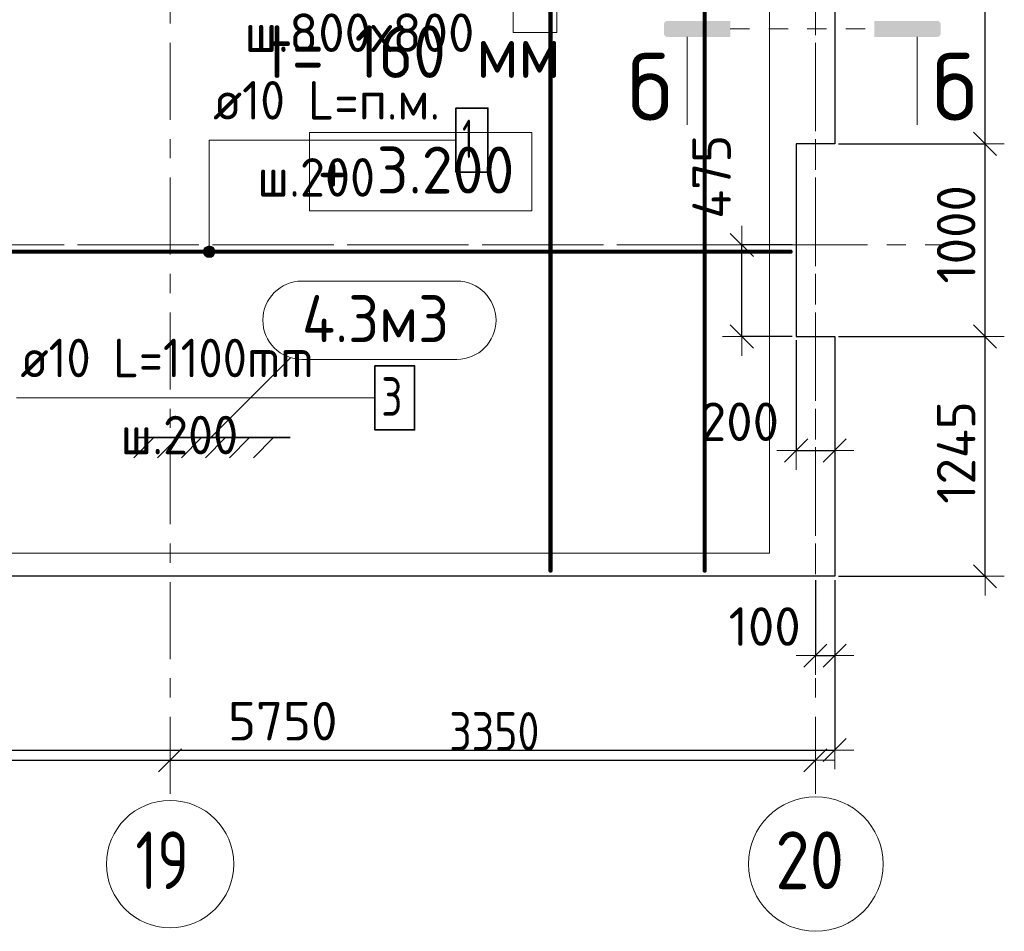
# Model space of a CAD drawing. Header units: metres. Extents: x -38 to 78, y -15 to 19.
# Tile 5 of 10: x 47.37 to 52.48, y 9.24 to 13.97. Entities that reach past the tile are written whole.
import ezdxf

# ---------------------------------------------------------------- set-up
doc = ezdxf.new("R2010")
doc.units = ezdxf.units.M
doc.header["$PDMODE"] = 65
for name, pattern in [('______11', [0.5, 0.4, -0.05, 0, -0.05]), ('______5', [1.1, 0.8, -0.1, 0.1, -0.1]), ('______9', [0.1, 0, -0.1])]:
    doc.linetypes.add(name, pattern=pattern)
for name, color, linetype, lineweight in [('XR$2$Перекрытие (1)', 7, 'Continuous', 35), ('XR$2$Размерная линия (1)', 7, 'Continuous', 13), ('XR$2$Текст_ примечание', 7, 'Continuous', 13), ('XR$3$Осевая линия (1)', 7, '______5', 13), ('XR$4$STANDARD_1', 7, 'Continuous', 25), ('XR$4$Арм. стержнями верхней зоны', 180, 'Continuous', 35), ('XR$4$Арм. стержнями нижней зоны', 180, 'Continuous', 35), ('XR$4$Арм.стержн. Арматура края', 96, 'Continuous', 35), ('XR$4$Осевая линия (1)', 7, '______5', 13), ('XR$4$Перекрытие (1)', 7, 'Continuous', 35), ('XR$4$Размерная линия (1)', 7, 'Continuous', 13), ('XR$4$Текст_ примечание', 7, 'Continuous', 13)]:
    doc.layers.add(name, color=color, linetype=linetype, lineweight=lineweight)
doc.styles.add('ISOCPEUR', font='txt')
doc.dimstyles.new('DIMSTYLE_3', dxfattribs={"dimtxt": 0.2, "dimasz": 0.2, "dimexe": 0, "dimexo": 0, "dimgap": 0.1, "dimtad": 2, "dimdec": 0, "dimlfac": 1000, "dimrnd": 1, "dimzin": 12, "dimdsep": 46, "dimtxsty": 'ISOCPEUR', "dimblk1": 'ALL_ML_STRICH', "dimblk2": 'ALL_ML_STRICH', "dimsah": 1, "dimcen": 0, "dimclrd": 7, "dimclre": 256, "dimclrt": 7, "dimadec": 0, "dimazin": 0, "dimtfac": 1, "dimtdec": 0, "dimtix": 1, "dimtmove": 2, "dimatfit": 3, "dimfxl": 0, "dimtzin": 0, "dimlwd": 0, "dimlwe": -3, "dimarcsym": 0})
doc.dimstyles.new('DIMSTYLE_4', dxfattribs={"dimtxt": 0.2, "dimasz": 0.2, "dimexe": 0, "dimexo": 0, "dimgap": 0.1, "dimtad": 2, "dimdec": 0, "dimlfac": 1000, "dimrnd": 1, "dimzin": 12, "dimdsep": 46, "dimtxsty": 'ISOCPEUR', "dimblk1": 'ALL_ML_STRICH', "dimblk2": 'ALL_ML_STRICH', "dimsah": 1, "dimcen": 0, "dimclrd": 7, "dimclre": 256, "dimclrt": 7, "dimadec": 0, "dimazin": 0, "dimtfac": 1, "dimtdec": 0, "dimtix": 1, "dimtmove": 2, "dimatfit": 3, "dimfxl": 0, "dimtvp": 1.2, "dimtzin": 0, "dimlwd": 0, "dimlwe": -3, "dimarcsym": 0})
doc.dimstyles.new('DIMSTYLE_6', dxfattribs={"dimtxt": 0.2, "dimasz": 0.2, "dimexe": 0, "dimexo": 0, "dimgap": 0.1, "dimtad": 2, "dimdec": 0, "dimlfac": 1000, "dimrnd": 5, "dimzin": 12, "dimdsep": 46, "dimtxsty": 'ISOCPEUR', "dimblk1": 'ALL_ML_STRICH', "dimblk2": 'ALL_ML_STRICH', "dimsah": 1, "dimcen": 0, "dimclrd": 7, "dimclre": 256, "dimclrt": 7, "dimadec": 0, "dimazin": 0, "dimtfac": 1, "dimtdec": 0, "dimtix": 1, "dimtmove": 2, "dimatfit": 3, "dimfxl": 0, "dimtvp": 1.2, "dimtzin": 0, "dimlwd": 0, "dimlwe": -3, "dimarcsym": 0})
doc.dimstyles.new('DIMSTYLE_7', dxfattribs={"dimtxt": 0.2, "dimasz": 0.2, "dimexe": 0, "dimexo": 0, "dimgap": 0.1, "dimtad": 2, "dimdec": 0, "dimlfac": 1000, "dimrnd": 1, "dimzin": 12, "dimdsep": 46, "dimtxsty": 'ISOCPEUR', "dimblk1": 'ALL_ML_STRICH', "dimblk2": 'ALL_ML_STRICH', "dimsah": 1, "dimcen": 0, "dimclrd": 7, "dimclre": 256, "dimclrt": 7, "dimadec": 0, "dimazin": 0, "dimtfac": 1, "dimtdec": 0, "dimtix": 1, "dimtmove": 2, "dimatfit": 3, "dimfxl": 0, "dimtvp": 1.2, "dimtzin": 0, "dimlwd": 0, "dimlwe": -3, "dimarcsym": 0})
doc.dimstyles.new('DIMSTYLE_9', dxfattribs={"dimtxt": 0.2, "dimasz": 0.2, "dimexe": 0, "dimexo": 0, "dimgap": 0.1, "dimtad": 2, "dimdec": 0, "dimlfac": 1000, "dimrnd": 5, "dimzin": 12, "dimdsep": 46, "dimtxsty": 'ISOCPEUR', "dimblk1": 'ALL_ML_STRICH', "dimblk2": 'ALL_ML_STRICH', "dimsah": 1, "dimcen": 0, "dimclrd": 7, "dimclre": 256, "dimclrt": 7, "dimadec": 0, "dimazin": 0, "dimtfac": 1, "dimtdec": 0, "dimtix": 1, "dimtmove": 2, "dimatfit": 3, "dimfxl": 0, "dimtzin": 0, "dimlwd": 0, "dimlwe": -3, "dimarcsym": 0})

# ---------------------------------------------------------------- blocks, each defined once
blk = doc.blocks.new('ALL_ML_STRICH')
at = {"color": 0, "linetype": 'ByBlock', "lineweight": -2}
for p, q in [((-0.3, -0.3), (0.3, 0.3)), ((0, -0.5), (0, 0.5)), ((-1, 0), (0.5, 0))]:
    blk.add_line(p, q, dxfattribs=at)
blk = doc.blocks.new('*D7')
at = {"layer": 'DEFPOINTS', "color": 7, "linetype": 'Continuous', "lineweight": 13, "transparency": 33554687}
for p in [(51.6, 12.325), (51.6, 11.08), (52.3804, 11.08)]:
    blk.add_point(p, dxfattribs=at)
at = {"layer": 'XR$2$Размерная линия (1)', "color": 9, "linetype": 'Continuous', "lineweight": -2, "true_color": 0xc7c7c7, "transparency": 33554687}
for p, q in [((51.62, 12.325), (52.3804, 12.325)), ((51.62, 11.08), (52.3804, 11.08))]:
    blk.add_line(p, q, dxfattribs=at)
at = {"layer": 'XR$2$Размерная линия (1)', "color": 7, "linetype": 'Continuous', "lineweight": -2, "transparency": 33554687}
blk.add_line((52.3804, 11.08), (52.3804, 12.325), dxfattribs=at)
at = {"layer": 'XR$2$Размерная линия (1)', "color": 7, "linetype": 'Continuous', "lineweight": 13, "transparency": 33554687, "xscale": 0.2, "yscale": 0.2, "zscale": 0.2}
for p, rotation in [((52.3804, 12.325), 90), ((52.3804, 11.08), 270)]:
    blk.add_blockref('ALL_ML_STRICH', p, dxfattribs=dict(at, rotation=rotation))
at = {"layer": 'XR$2$Размерная линия (1)', "color": 7, "linetype": 'Continuous', "lineweight": 13, "transparency": 33554687, "insert": (52.2304, 11.7225), "char_height": 0.2, "width": 0.8, "attachment_point": 5, "rotation": 90, "style": 'ISOCPEUR'}
blk.add_mtext('\\A1;{1245}', dxfattribs=at)
blk = doc.blocks.new('*D8')
at = {"layer": 'DEFPOINTS', "color": 7, "linetype": 'Continuous', "lineweight": 13, "transparency": 33554687}
for p in [(51.6, 13.325), (51.6, 12.325), (52.3804, 12.325)]:
    blk.add_point(p, dxfattribs=at)
at = {"layer": 'XR$2$Размерная линия (1)', "color": 9, "linetype": 'Continuous', "lineweight": -2, "true_color": 0xc7c7c7, "transparency": 33554687}
for p, q in [((51.62, 13.325), (52.3804, 13.325)), ((51.62, 12.325), (52.3804, 12.325))]:
    blk.add_line(p, q, dxfattribs=at)
at = {"layer": 'XR$2$Размерная линия (1)', "color": 7, "linetype": 'Continuous', "lineweight": -2, "transparency": 33554687}
blk.add_line((52.3804, 12.325), (52.3804, 13.325), dxfattribs=at)
at = {"layer": 'XR$2$Размерная линия (1)', "color": 7, "linetype": 'Continuous', "lineweight": 13, "transparency": 33554687, "xscale": 0.2, "yscale": 0.2, "zscale": 0.2}
for p, rotation in [((52.3804, 13.325), 90), ((52.3804, 12.325), 270)]:
    blk.add_blockref('ALL_ML_STRICH', p, dxfattribs=dict(at, rotation=rotation))
at = {"layer": 'XR$2$Размерная линия (1)', "color": 7, "linetype": 'Continuous', "lineweight": 13, "transparency": 33554687, "insert": (52.2304, 12.855), "char_height": 0.2, "width": 0.8, "attachment_point": 5, "rotation": 90, "style": 'ISOCPEUR'}
blk.add_mtext('\\A1;{1000}', dxfattribs=at)
blk = doc.blocks.new('*D9')
at = {"layer": 'DEFPOINTS', "color": 7, "linetype": 'Continuous', "lineweight": 13, "transparency": 33554687}
for p in [(51.6, 15.65), (51.6, 13.325), (52.3804, 13.325)]:
    blk.add_point(p, dxfattribs=at)
at = {"layer": 'XR$2$Размерная линия (1)', "color": 9, "linetype": 'Continuous', "lineweight": -2, "true_color": 0xc7c7c7, "transparency": 33554687}
for p, q in [((51.62, 15.65), (52.3804, 15.65)), ((51.62, 13.325), (52.3804, 13.325))]:
    blk.add_line(p, q, dxfattribs=at)
at = {"layer": 'XR$2$Размерная линия (1)', "color": 7, "linetype": 'Continuous', "lineweight": -2, "transparency": 33554687}
blk.add_line((52.3804, 13.325), (52.3804, 15.65), dxfattribs=at)
at = {"layer": 'XR$2$Размерная линия (1)', "color": 7, "linetype": 'Continuous', "lineweight": 13, "transparency": 33554687, "xscale": 0.2, "yscale": 0.2, "zscale": 0.2}
for p, rotation in [((52.3804, 15.65), 90), ((52.3804, 13.325), 270)]:
    blk.add_blockref('ALL_ML_STRICH', p, dxfattribs=dict(at, rotation=rotation))
at = {"layer": 'XR$2$Размерная линия (1)', "color": 7, "linetype": 'Continuous', "lineweight": 13, "transparency": 33554687, "insert": (52.2304, 14.4975), "char_height": 0.2, "width": 0.8, "attachment_point": 5, "rotation": 90, "style": 'ISOCPEUR'}
blk.add_mtext('\\A1;{2325}', dxfattribs=at)
blk = doc.blocks.new('*D11')
at = {"layer": 'DEFPOINTS', "color": 7, "linetype": 'Continuous', "lineweight": 13, "transparency": 33554687}
for p in [(51.4, 12.8), (51.1178, 12.325), (51.4, 12.325)]:
    blk.add_point(p, dxfattribs=at)
at = {"layer": 'XR$2$Размерная линия (1)', "color": 9, "linetype": 'Continuous', "lineweight": -2, "true_color": 0xc7c7c7, "transparency": 33554687}
for p, q in [((51.38, 12.8), (51.1178, 12.8)), ((51.38, 12.325), (51.1178, 12.325))]:
    blk.add_line(p, q, dxfattribs=at)
at = {"layer": 'XR$2$Размерная линия (1)', "color": 7, "linetype": 'Continuous', "lineweight": -2, "transparency": 33554687}
blk.add_line((51.1178, 12.325), (51.1178, 12.8), dxfattribs=at)
at = {"layer": 'XR$2$Размерная линия (1)', "color": 7, "linetype": 'Continuous', "lineweight": 13, "transparency": 33554687, "xscale": 0.2, "yscale": 0.2, "zscale": 0.2}
for p, rotation in [((51.1178, 12.8), 90), ((51.1178, 12.325), 270)]:
    blk.add_blockref('ALL_ML_STRICH', p, dxfattribs=dict(at, rotation=rotation))
at = {"layer": 'XR$2$Размерная линия (1)', "color": 7, "linetype": 'Continuous', "lineweight": 13, "transparency": 33554687, "insert": (50.961, 13.1538), "char_height": 0.2, "width": 0.6, "attachment_point": 5, "rotation": 90, "style": 'ISOCPEUR'}
blk.add_mtext('\\A1;{475}', dxfattribs=at)
blk = doc.blocks.new('*D14')
at = {"layer": 'DEFPOINTS', "color": 7, "linetype": 'Continuous', "lineweight": 13, "transparency": 33554687}
for p in [(51.4, 12.325), (51.6, 12.325), (51.4, 11.7331)]:
    blk.add_point(p, dxfattribs=at)
at = {"layer": 'XR$2$Размерная линия (1)', "color": 9, "linetype": 'Continuous', "lineweight": -2, "true_color": 0xc7c7c7, "transparency": 33554687}
for p, q in [((51.4, 12.305), (51.4, 11.7331)), ((51.6, 12.305), (51.6, 11.7331))]:
    blk.add_line(p, q, dxfattribs=at)
at = {"layer": 'XR$2$Размерная линия (1)', "color": 7, "linetype": 'Continuous', "lineweight": -2, "transparency": 33554687}
blk.add_line((51.4, 11.7331), (51.6, 11.7331), dxfattribs=at)
at = {"layer": 'XR$2$Размерная линия (1)', "color": 7, "linetype": 'Continuous', "lineweight": 13, "transparency": 33554687, "xscale": 0.2, "yscale": 0.2, "zscale": 0.2, "rotation": 180}
blk.add_blockref('ALL_ML_STRICH', (51.4, 11.7331), dxfattribs=at)
at = {"layer": 'XR$2$Размерная линия (1)', "color": 7, "linetype": 'Continuous', "lineweight": 13, "transparency": 33554687, "xscale": 0.2, "yscale": 0.2, "zscale": 0.2}
blk.add_blockref('ALL_ML_STRICH', (51.6, 11.7331), dxfattribs=at)
at = {"layer": 'XR$2$Размерная линия (1)', "color": 7, "linetype": 'Continuous', "lineweight": 13, "transparency": 33554687, "insert": (51.1058, 11.8822), "char_height": 0.2, "width": 0.6, "attachment_point": 5, "style": 'ISOCPEUR'}
blk.add_mtext('\\A1;{200}', dxfattribs=at)
blk = doc.blocks.new('*D17')
at = {"layer": 'DEFPOINTS', "color": 7, "linetype": 'Continuous', "lineweight": 13, "transparency": 33554687}
for p in [(45.85, 11.08), (51.6, 11.08), (45.85, 10.1775)]:
    blk.add_point(p, dxfattribs=at)
at = {"layer": 'XR$2$Размерная линия (1)', "color": 9, "linetype": 'Continuous', "lineweight": -2, "true_color": 0xc7c7c7, "transparency": 33554687}
for p, q in [((45.85, 11.06), (45.85, 10.1775)), ((51.6, 11.06), (51.6, 10.1775))]:
    blk.add_line(p, q, dxfattribs=at)
at = {"layer": 'XR$2$Размерная линия (1)', "color": 7, "linetype": 'Continuous', "lineweight": -2, "transparency": 33554687}
blk.add_line((45.85, 10.1775), (51.6, 10.1775), dxfattribs=at)
at = {"layer": 'XR$2$Размерная линия (1)', "color": 7, "linetype": 'Continuous', "lineweight": 13, "transparency": 33554687, "xscale": 0.2, "yscale": 0.2, "zscale": 0.2, "rotation": 180}
blk.add_blockref('ALL_ML_STRICH', (45.85, 10.1775), dxfattribs=at)
at = {"layer": 'XR$2$Размерная линия (1)', "color": 7, "linetype": 'Continuous', "lineweight": 13, "transparency": 33554687, "xscale": 0.2, "yscale": 0.2, "zscale": 0.2}
blk.add_blockref('ALL_ML_STRICH', (51.6, 10.1775), dxfattribs=at)
at = {"layer": 'XR$2$Размерная линия (1)', "color": 7, "linetype": 'Continuous', "lineweight": 13, "transparency": 33554687, "insert": (48.735, 10.3275), "char_height": 0.2, "width": 0.8, "attachment_point": 5, "style": 'ISOCPEUR'}
blk.add_mtext('\\A1;{5750}', dxfattribs=at)
blk = doc.blocks.new('*D19')
at = {"layer": 'DEFPOINTS', "color": 7, "linetype": 'Continuous', "lineweight": 13, "transparency": 33554687}
for p in [(51.5, 11.08), (51.6, 11.08), (51.5, 10.6678)]:
    blk.add_point(p, dxfattribs=at)
at = {"layer": 'XR$2$Размерная линия (1)', "color": 9, "linetype": 'Continuous', "lineweight": -2, "true_color": 0xc7c7c7, "transparency": 33554687}
for p, q in [((51.5, 11.06), (51.5, 10.6678)), ((51.6, 11.06), (51.6, 10.6678))]:
    blk.add_line(p, q, dxfattribs=at)
at = {"layer": 'XR$2$Размерная линия (1)', "color": 7, "linetype": 'Continuous', "lineweight": -2, "transparency": 33554687}
blk.add_line((51.5, 10.6678), (51.6, 10.6678), dxfattribs=at)
at = {"layer": 'XR$2$Размерная линия (1)', "color": 7, "linetype": 'Continuous', "lineweight": 13, "transparency": 33554687, "xscale": 0.2, "yscale": 0.2, "zscale": 0.2, "rotation": 180}
blk.add_blockref('ALL_ML_STRICH', (51.5, 10.6678), dxfattribs=at)
at = {"layer": 'XR$2$Размерная линия (1)', "color": 7, "linetype": 'Continuous', "lineweight": 13, "transparency": 33554687, "xscale": 0.2, "yscale": 0.2, "zscale": 0.2}
blk.add_blockref('ALL_ML_STRICH', (51.6, 10.6678), dxfattribs=at)
at = {"layer": 'XR$2$Размерная линия (1)', "color": 7, "linetype": 'Continuous', "lineweight": 13, "transparency": 33554687, "insert": (51.2366, 10.8188), "char_height": 0.2, "width": 0.6, "attachment_point": 5, "style": 'ISOCPEUR'}
blk.add_mtext('\\A1;{100}', dxfattribs=at)
blk = doc.blocks.new('*D35')
at = {"layer": 'DEFPOINTS', "color": 7, "linetype": 'Continuous', "lineweight": 13, "transparency": 33554687}
for p in [(45.65, 10.1586), (45.65, 10.1246), (48.15, 10.1246)]:
    blk.add_point(p, dxfattribs=at)
at = {"layer": 'XR$4$Размерная линия (1)', "color": 9, "linetype": 'Continuous', "lineweight": -2, "true_color": 0xc7c7c7, "transparency": 33554687}
for p, q in [((45.65, 10.1386), (45.65, 10.1246)), ((48.15, 10.1246), (48.15, 10.1246))]:
    blk.add_line(p, q, dxfattribs=at)
at = {"layer": 'XR$4$Размерная линия (1)', "color": 7, "linetype": 'Continuous', "lineweight": -2, "transparency": 33554687}
blk.add_line((45.65, 10.1246), (48.15, 10.1246), dxfattribs=at)
at = {"layer": 'XR$4$Размерная линия (1)', "color": 7, "linetype": 'Continuous', "lineweight": 13, "transparency": 33554687, "xscale": 0.2, "yscale": 0.2, "zscale": 0.2, "rotation": 180}
blk.add_blockref('ALL_ML_STRICH', (45.65, 10.1246), dxfattribs=at)
at = {"layer": 'XR$4$Размерная линия (1)', "color": 7, "linetype": 'Continuous', "lineweight": 13, "transparency": 33554687, "xscale": 0.2, "yscale": 0.2, "zscale": 0.2}
blk.add_blockref('ALL_ML_STRICH', (48.15, 10.1246), dxfattribs=at)
at = {"layer": 'XR$4$Размерная линия (1)', "color": 7, "linetype": 'Continuous', "lineweight": 13, "transparency": 33554687, "insert": (46.9083, 10.2746), "char_height": 0.2, "width": 0.666667, "attachment_point": 5, "style": 'ISOCPEUR'}
blk.add_mtext('\\W0.83;\\A1;{2500}', dxfattribs=at)
blk = doc.blocks.new('*D36')
at = {"layer": 'DEFPOINTS', "color": 7, "linetype": 'Continuous', "lineweight": 13, "transparency": 33554687}
for p in [(48.15, 10.1246), (48.15, 10.1246), (51.5, 10.1076)]:
    blk.add_point(p, dxfattribs=at)
at = {"layer": 'XR$4$Размерная линия (1)', "color": 9, "linetype": 'Continuous', "lineweight": -2, "true_color": 0xc7c7c7, "transparency": 33554687}
for p, q in [((48.15, 10.1246), (48.15, 10.1246)), ((51.5, 10.1246), (51.5, 10.1246))]:
    blk.add_line(p, q, dxfattribs=at)
at = {"layer": 'XR$4$Размерная линия (1)', "color": 7, "linetype": 'Continuous', "lineweight": -2, "transparency": 33554687}
blk.add_line((48.15, 10.1246), (51.5, 10.1246), dxfattribs=at)
at = {"layer": 'XR$4$Размерная линия (1)', "color": 7, "linetype": 'Continuous', "lineweight": 13, "transparency": 33554687, "xscale": 0.2, "yscale": 0.2, "zscale": 0.2, "rotation": 180}
blk.add_blockref('ALL_ML_STRICH', (48.15, 10.1246), dxfattribs=at)
at = {"layer": 'XR$4$Размерная линия (1)', "color": 7, "linetype": 'Continuous', "lineweight": 13, "transparency": 33554687, "xscale": 0.2, "yscale": 0.2, "zscale": 0.2}
blk.add_blockref('ALL_ML_STRICH', (51.5, 10.1246), dxfattribs=at)
at = {"layer": 'XR$4$Размерная линия (1)', "color": 7, "linetype": 'Continuous', "lineweight": 13, "transparency": 33554687, "insert": (49.8333, 10.2746), "char_height": 0.2, "width": 0.666667, "attachment_point": 5, "style": 'ISOCPEUR'}
blk.add_mtext('\\W0.83;\\A1;{3350}', dxfattribs=at)

msp = doc.modelspace()

# ---------------------------------------------------------------- hatches: boundary and pattern name
at = {"layer": 'XR$4$STANDARD_1', "linetype": 'Continuous', "lineweight": 25, "true_color": 0x000000, "transparency": 33554687}
for points in [[(50.7304, 13.8802), (50.7329, 13.88), (51.0579, 13.88), (51.0579, 13.9636), (50.7329, 13.9636), (50.7304, 13.9634), (50.7279, 13.9629), (50.7254, 13.9621), (50.7231, 13.961), (50.721, 13.9595), (50.7191, 13.9579), (50.7174, 13.9559), (50.716, 13.9538), (50.7149, 13.9515), (50.714, 13.9491), (50.7135, 13.9466), (50.7134, 13.944), (50.7134, 13.8995), (50.7135, 13.897), (50.714, 13.8945), (50.7149, 13.892), (50.716, 13.8898), (50.7174, 13.8876), (50.7191, 13.8857), (50.721, 13.884), (50.7231, 13.8826), (50.7254, 13.8815), (50.7279, 13.8807)], [(52.1334, 13.8802), (52.1359, 13.8807), (52.1383, 13.8815), (52.1406, 13.8826), (52.1427, 13.884), (52.1446, 13.8857), (52.1463, 13.8876), (52.1477, 13.8898), (52.1489, 13.892), (52.1497, 13.8945), (52.1502, 13.897), (52.1503, 13.8995), (52.1503, 13.944), (52.1502, 13.9466), (52.1497, 13.9491), (52.1489, 13.9515), (52.1477, 13.9538), (52.1463, 13.9559), (52.1446, 13.9579), (52.1427, 13.9595), (52.1406, 13.961), (52.1383, 13.9621), (52.1359, 13.9629), (52.1334, 13.9634), (52.1308, 13.9636), (51.8058, 13.9636), (51.8058, 13.88), (52.1308, 13.88)]]:
    msp.add_hatch(color=18, dxfattribs=at).paths.add_polyline_path(points)
at = {"layer": 'XR$4$Арм. стержнями нижней зоны', "linetype": 'Continuous', "lineweight": 13, "transparency": 33554687}
for points in [[(48.3795, 12.78), (48.3279, 12.78), (48.3237, 12.765)], [(48.3795, 12.78), (48.3237, 12.765), (48.3837, 12.765)], [(48.3687, 12.7908), (48.3387, 12.7908), (48.3279, 12.78)], [(48.3687, 12.7908), (48.3279, 12.78), (48.3795, 12.78)], [(48.3387, 12.7908), (48.3687, 12.7908), (48.3537, 12.795)], [(48.3837, 12.765), (48.3237, 12.765), (48.3279, 12.75)], [(48.3837, 12.765), (48.3279, 12.75), (48.3795, 12.75)], [(48.3795, 12.75), (48.3279, 12.75), (48.3387, 12.7392)], [(48.3795, 12.75), (48.3387, 12.7392), (48.3687, 12.7392)], [(48.3687, 12.7392), (48.3387, 12.7392), (48.3537, 12.735)]]:
    msp.add_hatch(color=7, dxfattribs=at).paths.add_polyline_path(points)

# ---------------------------------------------------------------- linework, layer by layer
at = {"layer": 'XR$2$Перекрытие (1)', "color": 7, "linetype": 'Continuous', "lineweight": 13, "transparency": 33554687}
for p, q in [((51.6, 13.325), (51.6, 15.65)), ((51.6, 13.325), (51.4, 13.325)), ((51.4, 13.325), (51.4, 12.325)), ((51.4, 12.325), (51.6, 12.325)), ((51.6, 11.08), (51.6, 12.325)), ((45.85, 11.08), (51.6, 11.08))]:
    msp.add_line(p, q, dxfattribs=at)
at = {"layer": 'XR$2$Текст_ примечание', "color": 7, "linetype": 'Continuous', "lineweight": 13, "transparency": 33554687}
for p, q in [((49.6389, 12.6122), (48.8346, 12.6122)), ((49.6389, 12.206), (48.8346, 12.206))]:
    msp.add_line(p, q, dxfattribs=at)
at = {"layer": 'XR$2$Текст_ примечание', "color": 7, "linetype": 'Continuous', "lineweight": 35, "transparency": 33554687}
for p, q in [((48.7759, 12.2134), (48.3621, 11.7996)), ((48.0656, 11.7996), (47.9615, 11.6955)), ((47.9747, 11.7996), (48.7743, 11.7996)), ((48.1898, 11.7996), (48.0857, 11.6955)), ((48.314, 11.7996), (48.2099, 11.6955)), ((48.4382, 11.7996), (48.3341, 11.6955)), ((48.5624, 11.7996), (48.4583, 11.6955)), ((48.6866, 11.7996), (48.5825, 11.6955))]:
    msp.add_line(p, q, dxfattribs=at)
at = {"layer": 'XR$2$Текст_ примечание', "color": 7, "linetype": 'Continuous', "lineweight": 13, "transparency": 33554687}
msp.add_lwpolyline([(48.8742, 12.9777), (50.028, 12.9777), (50.028, 13.384), (48.8742, 13.384), (48.8742, 12.9777)], dxfattribs=at)
for centre, start, end in [((48.8346, 12.4091), 90, 270), ((49.6389, 12.4091), 270, 90)]:
    msp.add_arc(centre, 0.2031, start, end, dxfattribs=at)
at = {"layer": 'XR$3$Осевая линия (1)', "color": 253, "linetype": '______11', "lineweight": 13, "true_color": 0xa0a0a0, "transparency": 33554687}
for p, q in [((51.5, 10.59), (51.5, 18.21)), ((44.37, 12.8), (52.18, 12.8))]:
    msp.add_line(p, q, dxfattribs=at)
at = {"layer": 'XR$4$STANDARD_1', "color": 7, "linetype": '______9', "lineweight": 13, "transparency": 33554687}
msp.add_line((51.0579, 13.9218), (51.8058, 13.9218), dxfattribs=at)
at = {"layer": 'XR$4$STANDARD_1', "color": 7, "linetype": 'Continuous', "lineweight": 13, "transparency": 33554687}
for p, q in [((50.8349, 13.88), (50.8349, 13.4233)), ((52.0288, 13.88), (52.0288, 13.4233))]:
    msp.add_line(p, q, dxfattribs=at)
msp.add_lwpolyline([(46.0012, 11.0997), (46.0012, 14.6097), (48.6412, 14.6097), (48.6412, 16.5097), (51.2612, 16.5097), (51.2612, 11.1997), (45.8912, 11.1997)], dxfattribs=at)
at = {"layer": 'XR$4$Арм. стержнями верхней зоны', "color": 4, "linetype": 'Continuous', "lineweight": 50, "transparency": 33554687}
msp.add_lwpolyline([(50.93, 16.625), (50.93, 11.105), (50.92, 11.105), (50.92, 16.625), (50.93, 16.625)], dxfattribs=at)
at = {"layer": 'XR$4$Арм. стержнями нижней зоны', "color": 7, "linetype": 'Continuous', "lineweight": 13, "transparency": 33554687}
for p, q in [((48.3537, 13.3442), (49.6337, 13.3442)), ((48.3537, 13.3442), (48.3537, 12.765)), ((48.3537, 12.795), (48.3537, 12.795)), ((48.3237, 12.765), (48.3237, 12.765)), ((48.3537, 12.735), (48.3537, 12.735)), ((48.3837, 12.765), (48.3837, 12.765))]:
    msp.add_line(p, q, dxfattribs=at)
at = {"layer": 'XR$4$Арм. стержнями нижней зоны', "color": 4, "linetype": 'Continuous', "lineweight": 50, "transparency": 33554687}
for points in [[(50.13, 16.625), (50.13, 11.105), (50.12, 11.105), (50.12, 16.625), (50.13, 16.625)], [(45.875, 12.77), (51.375, 12.77), (51.375, 12.76), (45.875, 12.76), (45.875, 12.77)]]:
    msp.add_lwpolyline(points, dxfattribs=at)
at = {"layer": 'XR$4$Арм. стержнями нижней зоны', "color": 7, "linetype": 'Continuous', "lineweight": 35, "transparency": 33554687}
msp.add_lwpolyline([(49.6337, 13.1775), (49.8003, 13.1775), (49.8003, 13.5109), (49.6337, 13.5109), (49.6337, 13.1775)], dxfattribs=at)
at = {"layer": 'XR$4$Арм. стержнями нижней зоны', "color": 7, "linetype": 'Continuous', "lineweight": 13, "transparency": 33554687}
msp.add_circle((48.3537, 12.765), 0.03, dxfattribs=at)
at = {"layer": 'XR$4$Арм.стержн. Арматура края', "color": 7, "linetype": 'Continuous', "lineweight": 13, "transparency": 33554687}
msp.add_line((47.3531, 12.0064), (49.2131, 12.0064), dxfattribs=at)
at = {"layer": 'XR$4$Арм.стержн. Арматура края', "color": 7, "linetype": 'Continuous', "lineweight": 35, "transparency": 33554687}
msp.add_lwpolyline([(49.2131, 11.8398), (49.4197, 11.8398), (49.4197, 12.1731), (49.2131, 12.1731), (49.2131, 11.8398)], dxfattribs=at)
at = {"layer": 'XR$4$Осевая линия (1)', "color": 253, "linetype": '______11', "lineweight": 13, "true_color": 0xa0a0a0, "transparency": 33554687}
for p, q in [((48.15, 16.65), (48.15, 9.9502)), ((51.5, 16.65), (51.5, 9.9502)), ((51.6, 12.8), (44.4474, 12.8))]:
    msp.add_line(p, q, dxfattribs=at)
at = {"layer": 'XR$4$Осевая линия (1)', "color": 7, "linetype": 'Continuous', "lineweight": 13, "transparency": 33554687}
for centre, radius in [((48.1504, 9.5857), 0.3304), ((51.5018, 9.5857), 0.3493)]:
    msp.add_circle(centre, radius, dxfattribs=at)
at = {"layer": 'XR$4$Перекрытие (1)', "color": 7, "linetype": 'Continuous', "lineweight": 25, "transparency": 33554687}
for p, q in [((51.6, 15.65), (51.6, 13.325)), ((51.4, 13.325), (51.4, 12.325)), ((51.6, 13.325), (51.4, 13.325)), ((51.4, 12.325), (51.6, 12.325)), ((51.6, 12.325), (51.6, 11.08)), ((51.6, 11.08), (45.85, 11.08))]:
    msp.add_line(p, q, dxfattribs=at)
at = {"layer": 'XR$4$Текст_ примечание', "color": 7, "linetype": 'Continuous', "lineweight": 13, "transparency": 33554687}
msp.add_lwpolyline([(49.9317, 13.9023), (50.1583, 13.9023), (50.1583, 14.2356), (49.9317, 14.2356), (49.9317, 13.9023)], dxfattribs=at)

# ---------------------------------------------------------------- texts
at = {"layer": 'XR$2$Текст_ примечание', "color": 7, "linetype": 'Continuous', "lineweight": 13, "transparency": 33554687, "attachment_point": 7, "style": 'ISOCPEUR'}
for s, insert, char_height, width in [('\\A1;{\\fISOCPEUR|i0|b0;\\H0.273000;\\W0.909091;\\C7;t= 160 мм}\\P', (48.655, 13.6673), 0.273, 1.605426), ('\\W0.96;+ 3.200', (48.9148, 13.0671), 0.24375, 1.188274), ('\\W0.94;4.3м3', (48.8346, 12.2954), 0.24375, 0.918666)]:
    msp.add_mtext(s, dxfattribs=dict(at, insert=insert, char_height=char_height, width=width))
at = {"layer": 'XR$4$STANDARD_1', "color": 7, "linetype": 'Continuous', "lineweight": 13, "transparency": 33554687, "char_height": 0.35, "width": 0.381111, "attachment_point": 5, "style": 'ISOCPEUR'}
for insert in [(50.641, 13.621), (52.2227, 13.621)]:
    msp.add_mtext('\\A1;{\\fISOCPEUR|i0|b0;\\H0.350000;\\W1.000000;\\C7;б}\\P', dxfattribs=dict(at, insert=insert))
at = {"layer": 'XR$4$Арм. стержнями нижней зоны', "color": 7, "linetype": 'Continuous', "lineweight": 25, "transparency": 33554687, "char_height": 0.2, "attachment_point": 7, "style": 'ISOCPEUR'}
for s, insert, width in [('\\W0.94;ø10 L=п.м.', (48.3737, 13.4509), 1.333221), ('\\W0.56;1', (49.667, 13.2509), 0.155556), ('\\W0.95;ш.200 ', (48.6037, 13.0509), 0.874664)]:
    msp.add_mtext(s, dxfattribs=dict(at, insert=insert, width=width))
at = {"layer": 'XR$4$Арм.стержн. Арматура края', "color": 7, "linetype": 'Continuous', "lineweight": 25, "transparency": 33554687, "char_height": 0.2, "attachment_point": 7, "style": 'ISOCPEUR'}
for s, insert, width in [('\\W0.92;ø10 L=1100mm ', (47.3731, 12.1131), 1.871128), ('\\W0.78;3', (49.2464, 11.9131), 0.217605), ('\\W0.95;ш.200 ', (47.8931, 11.7131), 0.874664)]:
    msp.add_mtext(s, dxfattribs=dict(at, insert=insert, width=width))
at = {"layer": 'XR$4$Осевая линия (1)', "color": 7, "linetype": 'Continuous', "lineweight": 13, "transparency": 33554687, "char_height": 0.3, "attachment_point": 7, "style": 'ISOCPEUR'}
for s, insert, width in [('\\W0.75;19', (47.9704, 9.4552), 0.472281), ('\\W0.87;20', (51.2918, 9.4552), 0.550812)]:
    msp.add_mtext(s, dxfattribs=dict(at, insert=insert, width=width))
at = {"layer": 'XR$4$Текст_ примечание', "color": 7, "linetype": 'Continuous', "lineweight": 13, "transparency": 33554687, "insert": (49.1329, 14.3235), "char_height": 0.2, "width": 1.5535, "attachment_point": 2, "line_spacing_factor": 0.963855}
msp.add_mtext('\\A1;{\\fISOCPEUR|i0|b0;\\H0.200000;\\W1.000000;\\C7;Ø8 L=790мм}\\P{\\fISOCPEUR|i0|b0;\\H0.200000;\\W1.000000;\\C7;ш.800х800}\\P', dxfattribs=at)

# ---------------------------------------------------------------- dimensions: what is measured, and where the dimension line sits
at = {"layer": 'XR$2$Размерная линия (1)', "color": 7, "linetype": 'Continuous', "lineweight": 13, "transparency": 33554687}
for base, p1, p2, dimstyle, picture, middle in [((52.3804, 15.65), (51.62, 13.325), (51.62, 15.65), 'DIMSTYLE_3', '*D9', (52.2304, 14.4975)), ((51.1178, 12.8), (51.38, 12.325), (51.38, 12.8), 'DIMSTYLE_4', '*D11', (50.961, 13.1538)), ((52.3804, 13.325), (51.62, 12.325), (51.62, 13.325), 'DIMSTYLE_3', '*D8', (52.2304, 12.855)), ((52.3804, 12.325), (51.62, 11.08), (51.62, 12.325), 'DIMSTYLE_3', '*D7', (52.2304, 11.7225))]:
    dim = msp.add_linear_dim(base=base, p1=p1, p2=p2, angle=90, dimstyle=dimstyle, override={"dimpost": '<>', "dimclrd": 7, "dimclre": 9, "dimclrt": 7, "dimlwd": 0, "dimlwe": 65533}, dxfattribs=at)
    dim.commit()
    dim.dimension.update_dxf_attribs({"geometry": picture, "text_midpoint": middle, "dimtype": 160})
for base, p1, p2, dimstyle, picture, middle in [((51.6, 11.7331), (51.4, 12.305), (51.6, 12.305), 'DIMSTYLE_6', '*D14', (51.1058, 11.8822)), ((51.6, 10.1775), (45.85, 11.06), (51.6, 11.06), 'DIMSTYLE_3', '*D17', (48.735, 10.3275)), ((51.6, 10.6678), (51.5, 11.06), (51.6, 11.06), 'DIMSTYLE_7', '*D19', (51.2366, 10.8188))]:
    dim = msp.add_linear_dim(base=base, p1=p1, p2=p2, dimstyle=dimstyle, override={"dimpost": '<>', "dimclrd": 7, "dimclre": 9, "dimclrt": 7, "dimlwd": 0, "dimlwe": 65533}, dxfattribs=at)
    dim.commit()
    dim.dimension.update_dxf_attribs({"geometry": picture, "text_midpoint": middle, "dimtype": 160})
at = {"layer": 'XR$4$Размерная линия (1)', "color": 7, "linetype": 'Continuous', "lineweight": 13, "transparency": 33554687}
for base, p1, p2, picture, middle in [((48.15, 10.1246), (45.65, 10.1386), (48.15, 10.1246), '*D35', (46.9083, 10.2746)), ((51.5, 10.1246), (48.15, 10.1246), (51.5, 10.1246), '*D36', (49.8333, 10.2746))]:
    dim = msp.add_linear_dim(base=base, p1=p1, p2=p2, dimstyle='DIMSTYLE_9', override={"dimpost": '<>', "dimclrd": 7, "dimclre": 9, "dimclrt": 7, "dimlwd": 0, "dimlwe": 65533}, dxfattribs=at)
    dim.commit()
    dim.dimension.update_dxf_attribs({"geometry": picture, "text_midpoint": middle, "dimtype": 160})

doc.saveas('drawing.dxf')
